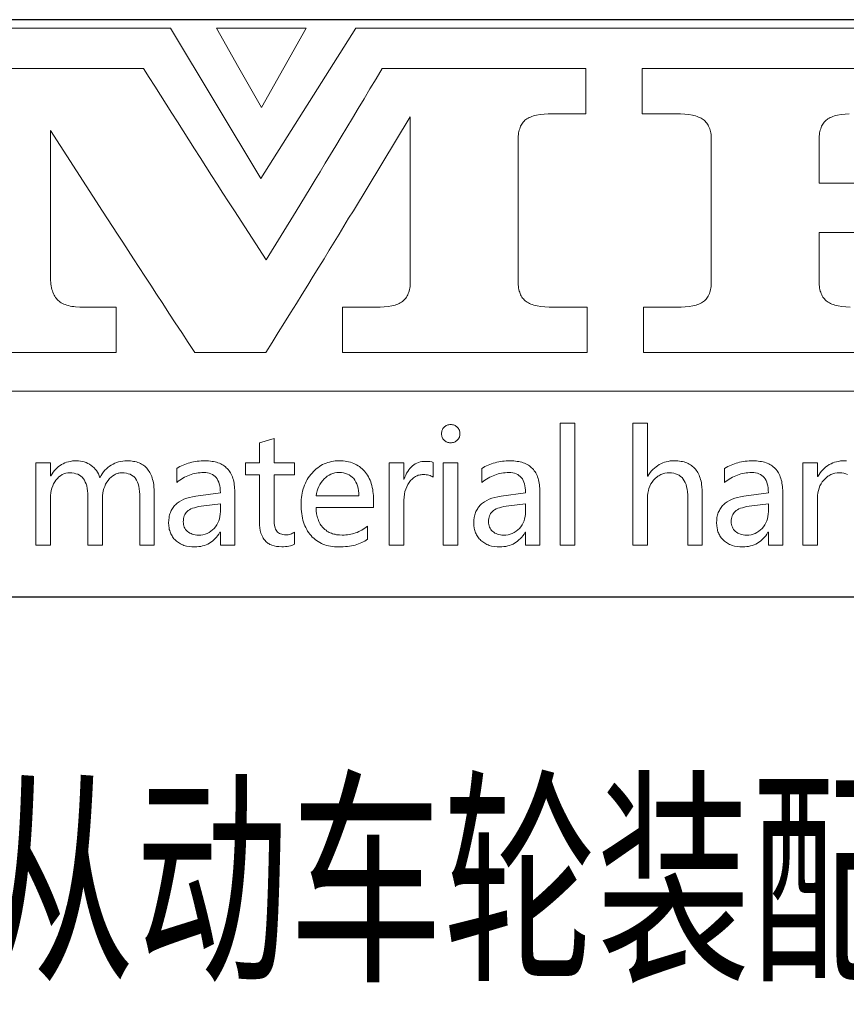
# Model space of a CAD drawing. Header units: millimetres. Extents: x -33 to 494, y -6 to 365.
# Tile 7 of 9: x 441 to 467, y 24 to 56. Entities that reach past the tile are written whole.
import ezdxf
from ezdxf.enums import TextEntityAlignment as Align

# ---------------------------------------------------------------- set-up
doc = ezdxf.new("R2010")
doc.units = ezdxf.units.MM
doc.header["$LTSCALE"] = 12.5
for name, color, linetype in [('1轮廓实线层', 7, 'Continuous'), ('6文字层', 3, 'Continuous'), ('图层 1', 7, 'Continuous'), ('图框层', 7, 'Continuous')]:
    doc.layers.add(name, color=color, linetype=linetype)
doc.styles.add('PC_TEXTSTYLE', font='isocp.shx', dxfattribs={"width": 0.8, "bigfont": 'hzfs.shx'})

# ---------------------------------------------------------------- blocks, each defined once
blk = doc.blocks.new('block 2')
at = {"layer": '图层 1', "lineweight": 0}
for points in [[(76.224, 148.069), (127.746, 148.069), (133.874, 137.901), (140.304, 148.069), (197.525, 148.069), (200.374, 145.219), (200.374, 126.352), (197.525, 123.502), (76.224, 123.502), (73.374, 126.352), (73.374, 145.219), (76.224, 148.069), (76.224, 148.069)], [(133.906, 142.703), (135.43, 145.386), (136.946, 148.069), (133.906, 148.069), (130.858, 148.069), (132.382, 145.386), (133.906, 142.703), (133.906, 142.703)], [(119.634, 131.273), (119.634, 131.13), (119.642, 130.995), (119.65, 130.868), (119.666, 130.741), (119.682, 130.622), (119.706, 130.503), (119.729, 130.392), (119.761, 130.289), (119.801, 130.194), (119.833, 130.098), (119.88, 130.011), (119.928, 129.924), (119.976, 129.844), (120.031, 129.773), (120.087, 129.709), (120.15, 129.646), (120.214, 129.59), (120.285, 129.535), (120.364, 129.487), (120.452, 129.44), (120.539, 129.4), (120.634, 129.36), (120.737, 129.328), (120.849, 129.296), (120.96, 129.265), (121.079, 129.241), (121.206, 129.225), (121.333, 129.209), (121.618, 129.185), (121.92, 129.178), (124.071, 129.178), (124.071, 126.114), (117.721, 126.114), (111.363, 126.114)], [(111.26, 145.33), (118.586, 145.33), (125.937, 145.33), (126.318, 144.735), (126.698, 144.132), (127.079, 143.529), (127.461, 142.925), (127.842, 142.322), (128.223, 141.719), (128.612, 141.116), (128.993, 140.512), (129.373, 139.909), (129.762, 139.314), (130.143, 138.71), (130.532, 138.107), (130.913, 137.512), (131.302, 136.909), (131.691, 136.313), (132.08, 135.71), (134.239, 132.384), (134.223, 132.384), (136.255, 135.686), (136.565, 136.194), (136.89, 136.71), (137.215, 137.25), (137.549, 137.798), (137.882, 138.353), (138.232, 138.925), (138.589, 139.512), (138.946, 140.107), (139.311, 140.719), (139.684, 141.338), (140.065, 141.973), (140.455, 142.624), (140.851, 143.282), (141.248, 143.957), (141.661, 144.64), (142.074, 145.33), (148.963, 145.33), (155.853, 145.33), (155.853, 142.274), (153.631, 142.274), (153.321, 142.267), (153.035, 142.251), (152.765, 142.219), (152.527, 142.179), (152.416, 142.147), (152.313, 142.124), (152.21, 142.092), (152.122, 142.052), (152.035, 142.012), (151.947, 141.973), (151.876, 141.933), (151.805, 141.878), (151.741, 141.83), (151.686, 141.774), (151.63, 141.711), (151.575, 141.647), (151.527, 141.576), (151.487, 141.504), (151.448, 141.425), (151.408, 141.346), (151.384, 141.258), (151.352, 141.171), (151.329, 141.076), (151.313, 140.973), (151.297, 140.87), (151.289, 140.758), (151.281, 140.647), (151.281, 140.528), (151.281, 130.924), (151.281, 130.805), (151.289, 130.694), (151.297, 130.582), (151.313, 130.479), (151.329, 130.376), (151.352, 130.281), (151.384, 130.194), (151.416, 130.106), (151.448, 130.027), (151.487, 129.948), (151.535, 129.876), (151.583, 129.805), (151.638, 129.741), (151.694, 129.678), (151.757, 129.622), (151.821, 129.567), (151.892, 129.519), (151.972, 129.479), (152.051, 129.432), (152.138, 129.4), (152.233, 129.36), (152.337, 129.328), (152.448, 129.296), (152.559, 129.273), (152.805, 129.233), (153.075, 129.201), (153.369, 129.185), (153.686, 129.178), (155.956, 129.178), (155.956, 126.114), (147.685, 126.114), (139.398, 126.114), (139.398, 129.178), (141.629, 129.178), (141.939, 129.185), (142.224, 129.201), (142.486, 129.233), (142.732, 129.273), (142.843, 129.296), (142.947, 129.328), (143.042, 129.36), (143.137, 129.4), (143.224, 129.432), (143.304, 129.479), (143.383, 129.519), (143.447, 129.567), (143.51, 129.622), (143.574, 129.678), (143.63, 129.741), (143.677, 129.805), (143.725, 129.868), (143.772, 129.948), (143.811, 130.027), (143.844, 130.106), (143.876, 130.194), (143.899, 130.281), (143.923, 130.376), (143.947, 130.479), (143.962, 130.582), (143.971, 130.694), (143.978, 130.805), (143.978, 130.924), (143.978, 142.068), (143.971, 142.068), (140.129, 135.71), (139.811, 135.202), (139.494, 134.678), (139.168, 134.138), (138.835, 133.591), (138.494, 133.035), (138.144, 132.464), (137.787, 131.884), (137.414, 131.289), (137.041, 130.686), (136.66, 130.067), (136.271, 129.44), (135.874, 128.797), (135.462, 128.146), (135.049, 127.479), (134.628, 126.804), (134.2, 126.114), (131.803, 126.114), (129.413, 126.114), (128.961, 126.804), (128.516, 127.479), (128.08, 128.138), (127.651, 128.789), (127.23, 129.432), (126.818, 130.059), (126.421, 130.678), (126.024, 131.281), (125.635, 131.868), (125.254, 132.448), (124.889, 133.019), (124.524, 133.575), (124.174, 134.123), (123.825, 134.654), (123.492, 135.17), (123.158, 135.686), (119.642, 141.139), (119.634, 141.139), (119.634, 131.273), (119.634, 131.273)], [(164.346, 130.924), (164.346, 140.528), (164.346, 140.647), (164.338, 140.758), (164.33, 140.87), (164.315, 140.973), (164.291, 141.076), (164.275, 141.171), (164.243, 141.258), (164.211, 141.346), (164.171, 141.425), (164.132, 141.504), (164.092, 141.576), (164.045, 141.647), (163.989, 141.711), (163.934, 141.774), (163.87, 141.83), (163.806, 141.878), (163.735, 141.933), (163.655, 141.973), (163.576, 142.012), (163.489, 142.052), (163.393, 142.092), (163.291, 142.124), (163.179, 142.147), (163.068, 142.179), (162.822, 142.219), (162.552, 142.251), (162.259, 142.267), (161.941, 142.274), (159.671, 142.274), (159.671, 145.33), (176.228, 145.33)], [(173.689, 142.267), (173.403, 142.251), (173.141, 142.219), (172.895, 142.179), (172.783, 142.147), (172.681, 142.124), (172.585, 142.092), (172.49, 142.052), (172.403, 142.012), (172.323, 141.973), (172.244, 141.933), (172.18, 141.878), (172.117, 141.83), (172.054, 141.774), (171.998, 141.711), (171.95, 141.647), (171.903, 141.576), (171.855, 141.504), (171.815, 141.425), (171.784, 141.346), (171.752, 141.258), (171.72, 141.163), (171.704, 141.068), (171.68, 140.973), (171.664, 140.87), (171.657, 140.758), (171.649, 140.647), (171.649, 140.528), (171.649, 137.583), (183.872, 137.583)], [(183.872, 134.234), (171.649, 134.234), (171.649, 130.924), (171.649, 130.805), (171.657, 130.694), (171.664, 130.582), (171.68, 130.479), (171.704, 130.376), (171.728, 130.281), (171.752, 130.194), (171.784, 130.106), (171.824, 130.027), (171.863, 129.948), (171.903, 129.876), (171.958, 129.805), (172.006, 129.741), (172.061, 129.678), (172.125, 129.622), (172.188, 129.567), (172.26, 129.519), (172.339, 129.479), (172.419, 129.432), (172.514, 129.4), (172.609, 129.36), (172.712, 129.328), (172.816, 129.296), (172.927, 129.273), (173.173, 129.233), (173.443, 129.201), (173.736, 129.185)], [(176.324, 126.114), (168.053, 126.114), (159.766, 126.114), (159.766, 129.178), (161.997, 129.178), (162.306, 129.185), (162.592, 129.201), (162.861, 129.233), (163.1, 129.273), (163.211, 129.296), (163.322, 129.328), (163.418, 129.36), (163.513, 129.4), (163.6, 129.432), (163.679, 129.479), (163.759, 129.519), (163.83, 129.567), (163.894, 129.622), (163.949, 129.678), (164.005, 129.733), (164.052, 129.805), (164.1, 129.868), (164.148, 129.94), (164.187, 130.019), (164.219, 130.106), (164.251, 130.194), (164.275, 130.281), (164.299, 130.376), (164.315, 130.479), (164.33, 130.582), (164.338, 130.694), (164.346, 130.805), (164.346, 130.924), (164.346, 130.924)], [(154.123, 113.096), (154.123, 121.335), (155.107, 121.335), (155.107, 113.096), (154.123, 113.096), (154.123, 113.096)], [(163.743, 113.096), (162.759, 113.096), (162.759, 116.295), (162.759, 116.501), (162.743, 116.692), (162.719, 116.867), (162.68, 117.033), (162.64, 117.184), (162.584, 117.319), (162.52, 117.446), (162.449, 117.557), (162.37, 117.66), (162.274, 117.739), (162.227, 117.779), (162.171, 117.811), (162.116, 117.843), (162.06, 117.875), (161.933, 117.922), (161.806, 117.954), (161.663, 117.97), (161.512, 117.978), (161.354, 117.97), (161.211, 117.946), (161.131, 117.93), (161.068, 117.906), (160.996, 117.882), (160.925, 117.859), (160.861, 117.827), (160.798, 117.787), (160.734, 117.747), (160.679, 117.7), (160.56, 117.605), (160.449, 117.486), (160.353, 117.358), (160.266, 117.224), (160.195, 117.081), (160.132, 116.93), (160.092, 116.779), (160.052, 116.613), (160.036, 116.438), (160.028, 116.255), (160.028, 113.096), (159.044, 113.096), (159.044, 121.335), (160.028, 121.335), (160.028, 117.747), (160.052, 117.747), (160.132, 117.875), (160.218, 117.994), (160.306, 118.105), (160.401, 118.2), (160.504, 118.295), (160.608, 118.383), (160.711, 118.462), (160.822, 118.533), (160.941, 118.589), (161.06, 118.645), (161.179, 118.692), (161.306, 118.724), (161.441, 118.756), (161.576, 118.78), (161.719, 118.787), (161.862, 118.795), (161.981, 118.787), (162.092, 118.78), (162.203, 118.772), (162.306, 118.756), (162.409, 118.74), (162.505, 118.716), (162.6, 118.684), (162.687, 118.652), (162.775, 118.613), (162.854, 118.573), (162.933, 118.525), (163.012, 118.47), (163.084, 118.414), (163.147, 118.359), (163.211, 118.295), (163.275, 118.224), (163.33, 118.152), (163.386, 118.073), (163.433, 117.994), (163.481, 117.906), (163.521, 117.819), (163.56, 117.724), (163.592, 117.621), (163.624, 117.517), (163.655, 117.406), (163.679, 117.295), (163.695, 117.176), (163.711, 117.057), (163.735, 116.795), (163.743, 116.525), (163.743, 113.096), (163.743, 113.096)], [(146.098, 120.629), (146.098, 120.692), (146.106, 120.748), (146.122, 120.811), (146.138, 120.867), (146.161, 120.922), (146.193, 120.97), (146.233, 121.018), (146.273, 121.065), (146.32, 121.105), (146.368, 121.145), (146.415, 121.177), (146.471, 121.2), (146.526, 121.216), (146.59, 121.232), (146.654, 121.24), (146.717, 121.24), (146.78, 121.24), (146.844, 121.232), (146.9, 121.216), (146.963, 121.2), (147.011, 121.177), (147.066, 121.145), (147.114, 121.105), (147.161, 121.065), (147.209, 121.026), (147.241, 120.97), (147.272, 120.922), (147.304, 120.867), (147.32, 120.811), (147.336, 120.756), (147.344, 120.692), (147.344, 120.629), (147.344, 120.558), (147.336, 120.502), (147.32, 120.438), (147.304, 120.383), (147.272, 120.335), (147.241, 120.28), (147.209, 120.232), (147.161, 120.192), (147.114, 120.145), (147.066, 120.113), (147.011, 120.081), (146.963, 120.057), (146.9, 120.042), (146.844, 120.026), (146.78, 120.018), (146.717, 120.018), (146.645, 120.018), (146.582, 120.026), (146.526, 120.042), (146.471, 120.057), (146.415, 120.081), (146.368, 120.113), (146.32, 120.145), (146.273, 120.192), (146.233, 120.232), (146.193, 120.28), (146.161, 120.335), (146.138, 120.383), (146.122, 120.438), (146.106, 120.502), (146.098, 120.558), (146.098, 120.629), (146.098, 120.629)], [(136.144, 113.151), (136.057, 113.112), (135.97, 113.072), (135.874, 113.049), (135.763, 113.025), (135.652, 113.001), (135.533, 112.985), (135.406, 112.977), (135.279, 112.977), (135.096, 112.985), (134.922, 113.001), (134.771, 113.033), (134.62, 113.081), (134.557, 113.112), (134.485, 113.136), (134.422, 113.176), (134.366, 113.207), (134.311, 113.247), (134.255, 113.295), (134.2, 113.342), (134.152, 113.39), (134.112, 113.446), (134.065, 113.501), (134.025, 113.564), (133.993, 113.628), (133.93, 113.763), (133.874, 113.906), (133.834, 114.073), (133.803, 114.247), (133.787, 114.43), (133.779, 114.636), (133.779, 117.851), (132.826, 117.851), (132.826, 118.66), (133.779, 118.66), (133.779, 120.002), (134.763, 120.311), (134.763, 118.66), (136.144, 118.66), (136.144, 117.851), (134.763, 117.851), (134.763, 114.811), (134.763, 114.676), (134.771, 114.556), (134.787, 114.438), (134.811, 114.335), (134.834, 114.247), (134.866, 114.16), (134.906, 114.089), (134.946, 114.025), (135.001, 113.969), (135.057, 113.922), (135.12, 113.882), (135.192, 113.843), (135.279, 113.818), (135.366, 113.803), (135.462, 113.787), (135.565, 113.787), (135.644, 113.787), (135.723, 113.795), (135.803, 113.811), (135.874, 113.834), (135.946, 113.858), (136.017, 113.89), (136.081, 113.929), (136.144, 113.969), (136.144, 113.151), (136.144, 113.151)], [(126.659, 113.096), (125.675, 113.096), (125.675, 116.295), (125.675, 116.509), (125.659, 116.716), (125.635, 116.898), (125.603, 117.073), (125.563, 117.224), (125.516, 117.358), (125.46, 117.486), (125.389, 117.589), (125.357, 117.636), (125.317, 117.676), (125.278, 117.724), (125.23, 117.755), (125.127, 117.827), (125.024, 117.882), (124.897, 117.922), (124.77, 117.954), (124.619, 117.97), (124.468, 117.978), (124.397, 117.978), (124.333, 117.97), (124.27, 117.962), (124.206, 117.946), (124.143, 117.93), (124.079, 117.906), (124.024, 117.882), (123.96, 117.851), (123.849, 117.779), (123.738, 117.692), (123.635, 117.589), (123.539, 117.47), (123.444, 117.343), (123.365, 117.208), (123.301, 117.065), (123.246, 116.914), (123.206, 116.763), (123.174, 116.605), (123.158, 116.438), (123.151, 116.271), (123.151, 113.096), (122.166, 113.096), (122.166, 116.39), (122.158, 116.589), (122.142, 116.763), (122.119, 116.93), (122.087, 117.089), (122.047, 117.232), (121.992, 117.358), (121.928, 117.478), (121.857, 117.581), (121.777, 117.676), (121.682, 117.755), (121.587, 117.827), (121.476, 117.882), (121.357, 117.922), (121.23, 117.954), (121.087, 117.97), (120.944, 117.978), (120.801, 117.97), (120.674, 117.946), (120.547, 117.914), (120.428, 117.859), (120.309, 117.787), (120.206, 117.708), (120.102, 117.605), (120.007, 117.494), (119.92, 117.375), (119.848, 117.24), (119.785, 117.097), (119.729, 116.946), (119.69, 116.787), (119.658, 116.621), (119.642, 116.446), (119.634, 116.263), (119.634, 113.096), (118.65, 113.096), (118.65, 118.66), (119.634, 118.66), (119.634, 117.779), (119.658, 117.779), (119.737, 117.906), (119.817, 118.018), (119.896, 118.128), (119.991, 118.224), (120.079, 118.311), (120.182, 118.399), (120.285, 118.47), (120.388, 118.541), (120.499, 118.597), (120.61, 118.652), (120.729, 118.692), (120.857, 118.732), (120.984, 118.756), (121.118, 118.78), (121.253, 118.787), (121.396, 118.795), (121.531, 118.787), (121.666, 118.772), (121.793, 118.748), (121.92, 118.716), (122.039, 118.676), (122.158, 118.621), (122.269, 118.557), (122.381, 118.486), (122.484, 118.406), (122.579, 118.319), (122.666, 118.224), (122.746, 118.128), (122.809, 118.018), (122.873, 117.906), (122.928, 117.779), (122.976, 117.652), (123.055, 117.795), (123.135, 117.922), (123.23, 118.041), (123.317, 118.152), (123.42, 118.256), (123.523, 118.351), (123.635, 118.43), (123.746, 118.509), (123.865, 118.573), (123.984, 118.637), (124.111, 118.684), (124.246, 118.724), (124.381, 118.756), (124.524, 118.772), (124.674, 118.787), (124.825, 118.795), (124.936, 118.787), (125.048, 118.78), (125.151, 118.772), (125.254, 118.756), (125.349, 118.74), (125.452, 118.716), (125.54, 118.684), (125.627, 118.652), (125.714, 118.613), (125.794, 118.573), (125.873, 118.525), (125.945, 118.478), (126.016, 118.422), (126.079, 118.359), (126.143, 118.295), (126.198, 118.224), (126.254, 118.152), (126.31, 118.073), (126.357, 117.994), (126.405, 117.906), (126.445, 117.819), (126.484, 117.724), (126.516, 117.621), (126.548, 117.517), (126.572, 117.414), (126.595, 117.295), (126.619, 117.184), (126.635, 117.057), (126.651, 116.803), (126.659, 116.525), (126.659, 113.096), (126.659, 113.096)], [(128.175, 118.279), (128.278, 118.335), (128.381, 118.399), (128.492, 118.454), (128.604, 118.502), (128.715, 118.549), (128.834, 118.589), (128.945, 118.629), (129.064, 118.66), (129.191, 118.692), (129.31, 118.716), (129.437, 118.74), (129.564, 118.764), (129.691, 118.772), (129.826, 118.787), (129.953, 118.787), (130.088, 118.795), (130.215, 118.787), (130.334, 118.787), (130.453, 118.772), (130.564, 118.756), (130.667, 118.74), (130.77, 118.716), (130.874, 118.692), (130.969, 118.66), (131.064, 118.629), (131.151, 118.589), (131.239, 118.541), (131.318, 118.494), (131.39, 118.446), (131.469, 118.391), (131.532, 118.327), (131.596, 118.263), (131.659, 118.2), (131.715, 118.121), (131.771, 118.049), (131.818, 117.97), (131.866, 117.882), (131.906, 117.795), (131.945, 117.7), (131.977, 117.605), (132.009, 117.501), (132.033, 117.398), (132.056, 117.287), (132.072, 117.176), (132.088, 117.057), (132.096, 116.938), (132.104, 116.811), (132.104, 116.684), (132.104, 113.096), (131.128, 113.096), (131.128, 113.961), (131.104, 113.961), (131.025, 113.834), (130.945, 113.723), (130.865, 113.62), (130.779, 113.525), (130.683, 113.437), (130.588, 113.35), (130.493, 113.279), (130.39, 113.216), (130.278, 113.16), (130.167, 113.104), (130.048, 113.065), (129.929, 113.033), (129.802, 113.001), (129.667, 112.985), (129.532, 112.969), (129.397, 112.969), (129.199, 112.977), (129.008, 112.993), (128.834, 113.025), (128.667, 113.072), (128.588, 113.104), (128.516, 113.136), (128.437, 113.176), (128.365, 113.216), (128.302, 113.255), (128.231, 113.302), (128.167, 113.35), (128.111, 113.406), (128.048, 113.462), (127.992, 113.517), (127.945, 113.58), (127.897, 113.644), (127.857, 113.708), (127.818, 113.778), (127.778, 113.843), (127.746, 113.922), (127.723, 113.993), (127.699, 114.073), (127.675, 114.152), (127.659, 114.231), (127.635, 114.406), (127.627, 114.589), (127.635, 114.779), (127.659, 114.953), (127.675, 115.041), (127.691, 115.128), (127.715, 115.208), (127.746, 115.287), (127.778, 115.358), (127.81, 115.438), (127.849, 115.509), (127.889, 115.573), (127.937, 115.636), (127.984, 115.7), (128.032, 115.763), (128.095, 115.819), (128.151, 115.874), (128.215, 115.93), (128.278, 115.978), (128.35, 116.025), (128.5, 116.112), (128.667, 116.192), (128.85, 116.263), (129.048, 116.319), (129.254, 116.366), (129.477, 116.406), (131.128, 116.636), (131.12, 116.803), (131.112, 116.954), (131.088, 117.097), (131.056, 117.232), (131.016, 117.351), (130.969, 117.47), (130.913, 117.565), (130.842, 117.66), (130.77, 117.739), (130.683, 117.803), (130.596, 117.867), (130.493, 117.914), (130.382, 117.954), (130.262, 117.978), (130.135, 117.994), (130.001, 118.002), (129.873, 117.994), (129.754, 117.986), (129.627, 117.978), (129.508, 117.954), (129.389, 117.93), (129.27, 117.906), (129.159, 117.867), (129.04, 117.827), (128.929, 117.787), (128.818, 117.732), (128.707, 117.676), (128.596, 117.621), (128.492, 117.557), (128.381, 117.486), (128.278, 117.406), (128.175, 117.327), (128.175, 118.279), (128.175, 118.279)], [(141.494, 115.628), (137.605, 115.628), (137.612, 115.414), (137.644, 115.208), (137.66, 115.112), (137.684, 115.017), (137.708, 114.93), (137.74, 114.842), (137.772, 114.755), (137.803, 114.676), (137.842, 114.596), (137.882, 114.517), (137.93, 114.445), (137.978, 114.382), (138.033, 114.31), (138.089, 114.255), (138.153, 114.192), (138.208, 114.136), (138.279, 114.089), (138.343, 114.041), (138.414, 113.993), (138.486, 113.953), (138.565, 113.922), (138.645, 113.89), (138.724, 113.858), (138.811, 113.834), (138.899, 113.818), (138.994, 113.795), (139.184, 113.778), (139.382, 113.771), (139.502, 113.771), (139.613, 113.778), (139.724, 113.787), (139.843, 113.803), (139.954, 113.827), (140.065, 113.85), (140.169, 113.882), (140.28, 113.914), (140.383, 113.953), (140.494, 114.001), (140.597, 114.049), (140.701, 114.104), (140.803, 114.16), (140.899, 114.224), (141.002, 114.295), (141.097, 114.366), (141.097, 113.485), (141.002, 113.422), (140.907, 113.366), (140.803, 113.311), (140.701, 113.255), (140.589, 113.216), (140.478, 113.167), (140.367, 113.128), (140.248, 113.096), (140.121, 113.065), (139.994, 113.041), (139.859, 113.017), (139.724, 113.001), (139.589, 112.985), (139.446, 112.977), (139.303, 112.969), (139.152, 112.969), (139.001, 112.969), (138.859, 112.977), (138.716, 112.993), (138.581, 113.017), (138.446, 113.041), (138.319, 113.072), (138.192, 113.112), (138.073, 113.16), (137.962, 113.207), (137.851, 113.263), (137.74, 113.326), (137.636, 113.398), (137.541, 113.469), (137.446, 113.548), (137.351, 113.636), (137.263, 113.731), (137.184, 113.827), (137.105, 113.929), (137.033, 114.041), (136.97, 114.152), (136.906, 114.271), (136.851, 114.39), (136.803, 114.517), (136.755, 114.644), (136.716, 114.779), (136.684, 114.922), (136.66, 115.065), (136.636, 115.216), (136.613, 115.366), (136.604, 115.525), (136.597, 115.684), (136.588, 115.851), (136.597, 116.009), (136.604, 116.168), (136.62, 116.319), (136.636, 116.47), (136.66, 116.613), (136.692, 116.747), (136.732, 116.89), (136.779, 117.017), (136.827, 117.152), (136.882, 117.279), (136.938, 117.398), (137.009, 117.517), (137.081, 117.636), (137.16, 117.747), (137.24, 117.859), (137.335, 117.962), (137.43, 118.065), (137.526, 118.16), (137.621, 118.248), (137.724, 118.327), (137.835, 118.399), (137.938, 118.47), (138.049, 118.533), (138.16, 118.589), (138.279, 118.637), (138.399, 118.676), (138.525, 118.708), (138.645, 118.74), (138.78, 118.764), (138.906, 118.78), (139.041, 118.787), (139.176, 118.795), (139.311, 118.787), (139.446, 118.78), (139.573, 118.764), (139.693, 118.748), (139.811, 118.724), (139.93, 118.692), (140.041, 118.66), (140.153, 118.621), (140.256, 118.573), (140.351, 118.517), (140.455, 118.462), (140.541, 118.399), (140.636, 118.327), (140.724, 118.256), (140.803, 118.176), (140.883, 118.089), (140.954, 118.002), (141.026, 117.906), (141.089, 117.811), (141.153, 117.708), (141.208, 117.597), (141.256, 117.486), (141.303, 117.367), (141.343, 117.248), (141.375, 117.12), (141.407, 116.994), (141.438, 116.859), (141.454, 116.724), (141.47, 116.581), (141.486, 116.438), (141.494, 116.279), (141.494, 116.128), (141.494, 115.628), (141.494, 115.628)], [(145.526, 117.684), (145.463, 117.724), (145.391, 117.764), (145.32, 117.795), (145.233, 117.819), (145.145, 117.835), (145.05, 117.851), (144.955, 117.859), (144.852, 117.859), (144.78, 117.859), (144.709, 117.851), (144.645, 117.843), (144.574, 117.827), (144.51, 117.811), (144.447, 117.787), (144.383, 117.755), (144.328, 117.732), (144.264, 117.692), (144.208, 117.652), (144.153, 117.605), (144.106, 117.557), (144.002, 117.454), (143.907, 117.327), (143.82, 117.184), (143.741, 117.033), (143.677, 116.874), (143.621, 116.708), (143.581, 116.525), (143.558, 116.335), (143.534, 116.128), (143.534, 115.914), (143.534, 113.096), (142.542, 113.096), (142.542, 118.66), (143.534, 118.66), (143.534, 117.533), (143.55, 117.533), (143.605, 117.676), (143.669, 117.819), (143.732, 117.946), (143.804, 118.065), (143.876, 118.176), (143.955, 118.279), (144.042, 118.367), (144.129, 118.454), (144.225, 118.525), (144.32, 118.589), (144.423, 118.637), (144.526, 118.684), (144.645, 118.716), (144.756, 118.74), (144.884, 118.756), (145.01, 118.756), (145.169, 118.756), (145.312, 118.74), (145.431, 118.716), (145.526, 118.684), (145.526, 117.684), (145.526, 117.684)], [(146.209, 113.096), (146.209, 118.66), (147.193, 118.66), (147.193, 113.096), (146.209, 113.096), (146.209, 113.096)], [(148.828, 118.279), (148.932, 118.335), (149.035, 118.399), (149.146, 118.454), (149.257, 118.502), (149.368, 118.549), (149.487, 118.589), (149.599, 118.629), (149.717, 118.66), (149.836, 118.692), (149.963, 118.716), (150.091, 118.74), (150.217, 118.764), (150.344, 118.772), (150.472, 118.787), (150.607, 118.787), (150.741, 118.795), (150.868, 118.787), (150.988, 118.787), (151.099, 118.772), (151.209, 118.756), (151.32, 118.74), (151.424, 118.716), (151.527, 118.692), (151.622, 118.66), (151.717, 118.629), (151.805, 118.589), (151.884, 118.541), (151.972, 118.494), (152.043, 118.446), (152.114, 118.391), (152.186, 118.327), (152.249, 118.263), (152.313, 118.2), (152.368, 118.121), (152.424, 118.049), (152.472, 117.97), (152.519, 117.882), (152.559, 117.795), (152.599, 117.7), (152.63, 117.605), (152.662, 117.501), (152.686, 117.398), (152.702, 117.287), (152.725, 117.176), (152.734, 117.057), (152.749, 116.938), (152.749, 116.811), (152.758, 116.684), (152.758, 113.096), (151.781, 113.096), (151.781, 113.961), (151.757, 113.961), (151.678, 113.834), (151.599, 113.723), (151.519, 113.62), (151.432, 113.525), (151.336, 113.437), (151.241, 113.35), (151.138, 113.279), (151.035, 113.216), (150.932, 113.16), (150.813, 113.104), (150.702, 113.065), (150.575, 113.033), (150.447, 113.001), (150.321, 112.985), (150.186, 112.969), (150.051, 112.969), (149.852, 112.977), (149.662, 112.993), (149.487, 113.025), (149.32, 113.072), (149.241, 113.104), (149.162, 113.136), (149.09, 113.176), (149.019, 113.216), (148.947, 113.255), (148.884, 113.302), (148.821, 113.35), (148.757, 113.406), (148.701, 113.462), (148.646, 113.517), (148.598, 113.58), (148.551, 113.644), (148.511, 113.708), (148.471, 113.778), (148.431, 113.843), (148.4, 113.922), (148.376, 113.993), (148.344, 114.073), (148.328, 114.152), (148.312, 114.231), (148.289, 114.406), (148.28, 114.589), (148.289, 114.779), (148.312, 114.953), (148.328, 115.041), (148.344, 115.128), (148.368, 115.208), (148.4, 115.287), (148.424, 115.358), (148.463, 115.438), (148.503, 115.509), (148.542, 115.573), (148.582, 115.636), (148.638, 115.7), (148.686, 115.763), (148.741, 115.819), (148.805, 115.874), (148.868, 115.93), (148.932, 115.978), (149.003, 116.025), (149.153, 116.112), (149.32, 116.192), (149.503, 116.263), (149.694, 116.319), (149.908, 116.366), (150.13, 116.406), (151.781, 116.636), (151.773, 116.803), (151.766, 116.954), (151.741, 117.097), (151.71, 117.232), (151.67, 117.351), (151.622, 117.47), (151.567, 117.565), (151.495, 117.66), (151.424, 117.739), (151.336, 117.803), (151.249, 117.867), (151.146, 117.914), (151.035, 117.954), (150.916, 117.978), (150.789, 117.994), (150.654, 118.002), (150.527, 117.994), (150.4, 117.986), (150.281, 117.978), (150.161, 117.954), (150.043, 117.93), (149.924, 117.906), (149.813, 117.867), (149.694, 117.827), (149.583, 117.787), (149.471, 117.732), (149.36, 117.676), (149.249, 117.621), (149.138, 117.557), (149.035, 117.486), (148.932, 117.406), (148.828, 117.327), (148.828, 118.279), (148.828, 118.279)], [(165.251, 118.279), (165.362, 118.335), (165.465, 118.399), (165.576, 118.454), (165.688, 118.502), (165.799, 118.549), (165.91, 118.589), (166.029, 118.629), (166.148, 118.66), (166.267, 118.692), (166.394, 118.716), (166.513, 118.74), (166.64, 118.764), (166.775, 118.772), (166.902, 118.787), (167.037, 118.787), (167.172, 118.795), (167.291, 118.787), (167.418, 118.787), (167.529, 118.772), (167.641, 118.756), (167.751, 118.74), (167.855, 118.716), (167.957, 118.692), (168.053, 118.66), (168.14, 118.629), (168.236, 118.589), (168.315, 118.541), (168.394, 118.494), (168.474, 118.446), (168.545, 118.391), (168.616, 118.327), (168.68, 118.263), (168.744, 118.2), (168.799, 118.121), (168.855, 118.049), (168.902, 117.97), (168.942, 117.882), (168.99, 117.795), (169.021, 117.7), (169.061, 117.605), (169.085, 117.501), (169.116, 117.398), (169.132, 117.287), (169.148, 117.176), (169.164, 117.057), (169.172, 116.938), (169.18, 116.811), (169.18, 116.684), (169.18, 113.096), (168.212, 113.096), (168.212, 113.961), (168.18, 113.961), (168.108, 113.834), (168.029, 113.723), (167.942, 113.62), (167.855, 113.525), (167.767, 113.437), (167.672, 113.35), (167.569, 113.279), (167.466, 113.216), (167.355, 113.16), (167.244, 113.104), (167.124, 113.065), (167.005, 113.033), (166.878, 113.001), (166.751, 112.985), (166.616, 112.969), (166.473, 112.969), (166.283, 112.977), (166.092, 112.993), (165.918, 113.025), (165.751, 113.072), (165.672, 113.104), (165.592, 113.136), (165.521, 113.176), (165.449, 113.216), (165.378, 113.255), (165.314, 113.302), (165.251, 113.35), (165.188, 113.406), (165.132, 113.462), (165.077, 113.517), (165.028, 113.58), (164.981, 113.644), (164.933, 113.708), (164.894, 113.778), (164.862, 113.843), (164.83, 113.922), (164.798, 113.993), (164.775, 114.073), (164.759, 114.152), (164.743, 114.231), (164.719, 114.406), (164.712, 114.589), (164.719, 114.779), (164.735, 114.953), (164.751, 115.041), (164.775, 115.128), (164.798, 115.208), (164.822, 115.287), (164.854, 115.358), (164.894, 115.438), (164.926, 115.509), (164.973, 115.573), (165.013, 115.636), (165.061, 115.7), (165.116, 115.763), (165.172, 115.819), (165.235, 115.874), (165.299, 115.93), (165.362, 115.978), (165.434, 116.025), (165.584, 116.112), (165.751, 116.192), (165.934, 116.263), (166.124, 116.319), (166.331, 116.366), (166.561, 116.406), (168.212, 116.636), (168.203, 116.803), (168.188, 116.954), (168.172, 117.097), (168.14, 117.232), (168.101, 117.351), (168.053, 117.47), (167.989, 117.565), (167.926, 117.66), (167.855, 117.739), (167.767, 117.803), (167.672, 117.867), (167.576, 117.914), (167.466, 117.954), (167.346, 117.978), (167.22, 117.994), (167.077, 118.002), (166.958, 117.994), (166.83, 117.986), (166.712, 117.978), (166.593, 117.954), (166.473, 117.93), (166.354, 117.906), (166.235, 117.867), (166.124, 117.827), (166.013, 117.787), (165.894, 117.732), (165.791, 117.676), (165.68, 117.621), (165.569, 117.557), (165.465, 117.486), (165.354, 117.406), (165.251, 117.327), (165.251, 118.279), (165.251, 118.279)], [(173.57, 117.875), (173.45, 117.914), (173.315, 117.954), (173.173, 117.97), (173.022, 117.978), (172.863, 117.97), (172.712, 117.946), (172.641, 117.93), (172.569, 117.914), (172.498, 117.882), (172.435, 117.859), (172.371, 117.827), (172.3, 117.787), (172.244, 117.747), (172.18, 117.708), (172.07, 117.605), (171.958, 117.494), (171.863, 117.375), (171.775, 117.24), (171.704, 117.097), (171.649, 116.946), (171.601, 116.795), (171.569, 116.628), (171.545, 116.454), (171.538, 116.271), (171.538, 113.096), (170.553, 113.096), (170.553, 118.66), (171.538, 118.66), (171.538, 117.739), (171.561, 117.739), (171.641, 117.867), (171.728, 117.986), (171.815, 118.097), (171.91, 118.2), (172.006, 118.295), (172.109, 118.383), (172.22, 118.462), (172.331, 118.533), (172.451, 118.589), (172.569, 118.645), (172.697, 118.692), (172.823, 118.724), (172.958, 118.756), (173.093, 118.78), (173.236, 118.787), (173.387, 118.795), (173.498, 118.787)], [(140.51, 116.422), (140.502, 116.605), (140.486, 116.771), (140.455, 116.938), (140.415, 117.089), (140.367, 117.232), (140.304, 117.358), (140.232, 117.478), (140.153, 117.589), (140.058, 117.684), (139.954, 117.764), (139.851, 117.835), (139.732, 117.898), (139.597, 117.938), (139.462, 117.97), (139.319, 117.994), (139.161, 118.002), (139.017, 117.994), (138.875, 117.97), (138.74, 117.938), (138.613, 117.89), (138.486, 117.827), (138.367, 117.755), (138.255, 117.66), (138.144, 117.565), (138.041, 117.446), (137.946, 117.327), (137.867, 117.192), (137.795, 117.057), (137.732, 116.906), (137.676, 116.755), (137.636, 116.589), (137.605, 116.422), (140.51, 116.422), (140.51, 116.422)], [(129.826, 115.715), (129.659, 115.692), (129.508, 115.66), (129.373, 115.62), (129.246, 115.581), (129.135, 115.541), (129.04, 115.485), (128.953, 115.43), (128.881, 115.374), (128.818, 115.303), (128.77, 115.232), (128.723, 115.152), (128.683, 115.072), (128.659, 114.977), (128.635, 114.882), (128.627, 114.779), (128.619, 114.668), (128.627, 114.572), (128.643, 114.477), (128.659, 114.39), (128.691, 114.303), (128.731, 114.231), (128.778, 114.152), (128.834, 114.08), (128.905, 114.017), (128.977, 113.961), (129.056, 113.906), (129.143, 113.866), (129.231, 113.827), (129.326, 113.803), (129.429, 113.778), (129.532, 113.771), (129.651, 113.771), (129.802, 113.771), (129.953, 113.795), (130.096, 113.834), (130.231, 113.882), (130.366, 113.945), (130.485, 114.025), (130.604, 114.112), (130.707, 114.215), (130.81, 114.335), (130.89, 114.461), (130.961, 114.589), (131.025, 114.731), (131.072, 114.874), (131.104, 115.033), (131.12, 115.192), (131.128, 115.358), (131.128, 115.89), (129.826, 115.715), (129.826, 115.715)], [(150.479, 115.715), (150.312, 115.692), (150.161, 115.66), (150.019, 115.62), (149.9, 115.581), (149.789, 115.541), (149.685, 115.485), (149.606, 115.43), (149.534, 115.374), (149.471, 115.303), (149.416, 115.232), (149.376, 115.152), (149.336, 115.072), (149.313, 114.977), (149.288, 114.882), (149.281, 114.779), (149.273, 114.668), (149.281, 114.572), (149.288, 114.477), (149.313, 114.39), (149.344, 114.303), (149.384, 114.231), (149.432, 114.152), (149.487, 114.08), (149.559, 114.017), (149.63, 113.961), (149.709, 113.906), (149.789, 113.866), (149.884, 113.827), (149.98, 113.803), (150.082, 113.778), (150.186, 113.771), (150.297, 113.771), (150.456, 113.771), (150.607, 113.795), (150.749, 113.834), (150.884, 113.882), (151.011, 113.945), (151.138, 114.025), (151.249, 114.112), (151.36, 114.215), (151.455, 114.335), (151.543, 114.461), (151.615, 114.589), (151.678, 114.731), (151.717, 114.874), (151.749, 115.033), (151.773, 115.192), (151.781, 115.358), (151.781, 115.89), (150.479, 115.715), (150.479, 115.715)], [(166.902, 115.715), (166.743, 115.692), (166.593, 115.66), (166.45, 115.62), (166.322, 115.581), (166.211, 115.541), (166.116, 115.485), (166.029, 115.43), (165.957, 115.374), (165.902, 115.303), (165.846, 115.232), (165.806, 115.152), (165.767, 115.072), (165.735, 114.977), (165.72, 114.882), (165.704, 114.779), (165.704, 114.668), (165.704, 114.572), (165.72, 114.477), (165.743, 114.39), (165.775, 114.303), (165.815, 114.231), (165.862, 114.152), (165.918, 114.08), (165.981, 114.017), (166.061, 113.961), (166.14, 113.906), (166.219, 113.866), (166.315, 113.827), (166.41, 113.803), (166.505, 113.778), (166.616, 113.771), (166.728, 113.771), (166.886, 113.771), (167.037, 113.795), (167.18, 113.834), (167.315, 113.882), (167.442, 113.945), (167.569, 114.025), (167.68, 114.112), (167.791, 114.215), (167.887, 114.335), (167.973, 114.461), (168.045, 114.589), (168.101, 114.731), (168.148, 114.874), (168.18, 115.033), (168.203, 115.192), (168.212, 115.358), (168.212, 115.89), (166.902, 115.715), (166.902, 115.715)]]:
    blk.add_lwpolyline(points, dxfattribs=at)
blk = doc.blocks.new('PC_TITLE_BLOCK')
at = {"layer": '1轮廓实线层'}
for p, q in [((0, 45), (-180, 45)), ((-60, 30), (0, 30))]:
    blk.add_line(p, q, dxfattribs=at)
at = {"layer": '图层 1', "xscale": 0.3841992, "yscale": 0.3841992, "zscale": 0.3841992}
blk.add_blockref('block 2', (-82.759, -12.107), dxfattribs=at)
at = {"layer": '6文字层', "style": 'PC_TEXTSTYLE', "flags": 8}
for tag, height, width, p, p2 in [('产品名称或材料标记', 7, 0.600652, (-113.463, 28.635), (-66.422, 28.635)), ('图样名称', 5, 2.004495, (-54.785, 19.978), (-5.268, 19.978)), ('标准化', 3.5, 1.023147, (-133.835, 15.372), (-120.752, 15.372)), ('重量', 3.5, 1.408247, (-88.457, 7.542), (-76.549, 7.542)), ('比例', 3.5, 1.385287, (-73.354, 7.542), (-61.929, 7.542)), ('图样代号', 5, 2.006536, (-54.785, 5.63), (-5.516, 5.63)), ('审核', 3.5, 1.579393, (-163.989, 5.367), (-150.634, 5.367)), ('工艺', 3.5, 1.621807, (-164.21, 0.371), (-150.891, 0.371)), ('共几页', 3.5, 0.557144, (-108.073, 0.625), (-101.045, 0.625)), ('日期', 3.5, 1.560088, (-133.835, 0.371), (-120.752, 0.371))]:
    blk.add_attdef(tag, text='', height=height, dxfattribs=dict(at, width=width)).set_placement(p, p2, align=Align.FIT)
at = {"layer": '6文字层', "style": 'PC_TEXTSTYLE', "width": 9.905045, "flags": 8}
blk.add_attdef('设计', text='', height=3.5, rotation=358.4644, dxfattribs=at).set_placement((-164.229, 15.372), (-150.367, 15), align=Align.FIT)
at = {"layer": '6文字层', "color": 3, "style": 'PC_TEXTSTYLE', "width": 0.56476, "flags": 8}
blk.add_attdef('第几页', text='', height=3.5, dxfattribs=at).set_placement((-78.287, 0.753), (-71.163, 0.753), align=Align.FIT)
at = {"layer": '6文字层', "ltscale": 10, "style": 'PC_TEXTSTYLE', "flags": 1}
blk.add_attdef('图纸张数', (-58.679, -0.492), '', height=2.5, dxfattribs=at)

msp = doc.modelspace()

# ---------------------------------------------------------------- block references
at = {"layer": '图框层'}
ref = msp.add_blockref('PC_TITLE_BLOCK', (487.5, 0), dxfattribs=dict(at, xscale=1.25, yscale=1.25, zscale=1.25))
ref.add_attrib('图样名称', '125从动车轮装配', dxfattribs={"layer": '6文字层', "height": 6.25, "style": 'PC_TEXTSTYLE', "width": 0.8}).set_placement((449.967, 24.972), align=Align.CENTER)

doc.saveas('drawing.dxf')
